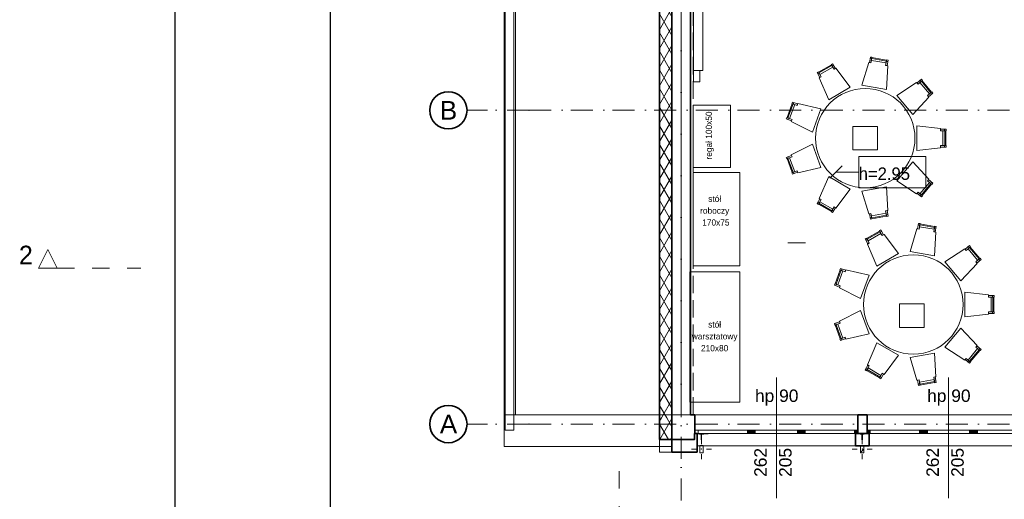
# Model space of a CAD drawing. Header units: millimetres. Extents: x -34676 to 172266, y 39940 to 476087.
# Tile 145 of 256: x 12375 to 28219, y 309384 to 317104. Entities that reach past the tile are written whole.
import ezdxf

# ---------------------------------------------------------------- set-up
doc = ezdxf.new("R2010")
doc.units = ezdxf.units.MM
doc.header["$MEASUREMENT"] = 0
for name, pattern in [('Krawędzie ukryte', [3.912222, 2.822222, -1.09]), ('Kropki i Kreski', [6.702778, 3.527778, -1.763889, 0, -1.411111]), ('Przerywana', [5.644444, 2.822222, -2.822222])]:
    doc.linetypes.add(name, pattern=pattern)
for name, color, linetype in [('#podkład', 252, 'Continuous'), ('- A - ocieplenie', 7, 'Continuous'), ('2D - Ogólne', 7, 'Continuous'), ('2D - Rysunki i Obrazki', 7, 'Continuous'), ('_TABELA', 7, 'Continuous'), ('Konstrukcja - Dach', 7, 'Continuous'), ('Konstrukcja - Przegroda Strukt.', 7, 'Continuous'), ('Konstrukcja - Siatka mod', 7, 'Continuous'), ('Konstrukcja - Stropy', 7, 'Continuous'), ('Konstrukcja - Słupy', 7, 'Continuous'), ('Konstrukcja - Ściany zewnętrzne', 7, 'Continuous'), ('Okna Archicada', 7, 'Continuous'), ('Opisy - Etykiety', 7, 'Continuous'), ('Opisy - Tekst', 7, 'Continuous'), ('Wnętrze - Umeblowanie', 7, 'Continuous'), ('Wykończenie - Ściany', 7, 'Continuous'), ('z JAN', 7, 'Continuous'), ('Znaczniki - Przekroje', 7, 'Continuous'), ('Znaczniki okien Archicada', 7, 'Continuous')]:
    doc.layers.add(name, color=color, linetype=linetype)
doc.styles.add('STYL_AUTOMATYCZNY_1', font='arial.ttf')
doc.styles.add('STYL_AUTOMATYCZNY_5', font='arial.ttf')
doc.styles.add('STYL_AUTOMATYCZNY_6', font='txt')
pattern_1 = [(60, (-208051.03, 604918.21), (-129.90381, 75), []), (120, (-208051.03, 604918.21), (129.90381, 75), [])]

# ---------------------------------------------------------------- blocks, each defined once
blk = doc.blocks.new('ILHKGJHF')
at = {"layer": '- A - ocieplenie', "linetype": 'Continuous', "lineweight": 15}
h = blk.add_hatch(dxfattribs=at)
h.set_pattern_fill('Izolacja_miękka_0003', color=252, style=0, pattern_type=2)
h.set_pattern_definition(pattern_1)
h.paths.add_polyline_path([(22278, 328890), (22278, 316060), (22478, 316060), (22478, 328890)])
h = blk.add_hatch(dxfattribs=at)
h.set_pattern_fill('Izolacja_miękka_0003', color=252, style=0, pattern_type=2)
h.set_pattern_definition(pattern_1)
h.paths.add_polyline_path([(22478, 315710), (22478, 316060), (22278, 316060), (22278, 315710)])
at = {"layer": 'Konstrukcja - Słupy', "linetype": 'Continuous', "lineweight": 0}
h = blk.add_hatch(dxfattribs=at)
h.set_pattern_fill('Stal__1__0003', color=252, style=0, pattern_type=2)
h.set_pattern_definition([(45, (-208051.03, 604918.2), (-159.09903, 159.09903), []), (45, (-208104.06, 604971.24), (-159.09903, 159.09903), [])])
h.paths.add_polyline_path([(25512, 315498), (25567, 315498), (25567, 315618), (25512, 315618)])
at = {"layer": 'Okna Archicada', "linetype": 'Continuous', "lineweight": 13}
for points in [[(23743, 315860), (23693, 315860), (23693, 315810), (23743, 315810)], [(23743, 315810), (23818, 315810), (23818, 315860), (23743, 315860)], [(24573, 315860), (24498, 315860), (24498, 315810), (24573, 315810)], [(24573, 315810), (24623, 315810), (24623, 315860), (24573, 315860)], [(25468, 315860), (25418, 315860), (25418, 315810), (25468, 315810)], [(25618, 315810), (25668, 315810), (25668, 315860), (25618, 315860)], [(26513, 315860), (26463, 315860), (26463, 315810), (26513, 315810)], [(26513, 315810), (26588, 315810), (26588, 315860), (26513, 315860)], [(27343, 315860), (27268, 315860), (27268, 315810), (27343, 315810)], [(27343, 315810), (27393, 315810), (27393, 315860), (27343, 315860)]]:
    blk.add_hatch(color=252, dxfattribs=at).paths.add_polyline_path(points)
at = {"layer": '- A - ocieplenie', "color": 252, "linetype": 'Continuous', "lineweight": 35, "ltscale": 100}
for p, q in [((22883, 315660), (22883, 315810)), ((25433, 315660), (25433, 315810)), ((25653, 315660), (25653, 315810)), ((22478, 315710), (22278, 315710)), ((22278, 315710), (22278, 315710)), ((22478, 315710), (22278, 315710)), ((22883, 315610), (22883, 315660)), ((25433, 315610), (25433, 315660)), ((25653, 315610), (25653, 315660))]:
    blk.add_line(p, q, dxfattribs=at)
at = {"layer": '- A - ocieplenie', "color": 252, "linetype": 'Continuous', "lineweight": 35, "ltscale": 100, "flags": 128}
for points in [[(22278, 328890), (22278, 316060)], [(22478, 316060), (22478, 328890)], [(22278, 316060), (22278, 315710)], [(22478, 315710), (22478, 316060)], [(22843, 315810), (22843, 315710)], [(22883, 315810), (22843, 315810)], [(25653, 315810), (25433, 315810)], [(22278, 315710), (22478, 315710)], [(22843, 315710), (22478, 315710)], [(22478, 315710), (22478, 315510)], [(22883, 315510), (22883, 315610)], [(25433, 315610), (25653, 315610)], [(22478, 315510), (22883, 315510)]]:
    blk.add_lwpolyline(points, dxfattribs=at)
at = {"layer": '- A - ocieplenie', "color": 252, "linetype": 'Continuous', "lineweight": 13, "ltscale": 100, "flags": 128}
blk.add_lwpolyline([(22478, 315510), (22278, 315510), (22278, 315710), (22478, 315710)], close=True, dxfattribs=at)
at = {"layer": '2D - Ogólne', "color": 252, "linetype": 'Przerywana', "lineweight": 13, "ltscale": 100}
for p, q in [((24345, 318875), (24707, 318875)), ((22903, 316110), (22778, 316110))]:
    blk.add_line(p, q, dxfattribs=at)
at = {"layer": '2D - Ogólne', "color": 252, "linetype": 'Continuous', "lineweight": 13, "ltscale": 100}
blk.add_line((20745, 316110), (27935, 316110), dxfattribs=at)
at = {"layer": '2D - Rysunki i Obrazki', "color": 252, "linetype": 'Continuous', "lineweight": 13, "ltscale": 100}
for p, q in [((25788, 320750), (25388, 320750)), ((25388, 320750), (25388, 320374)), ((25788, 320374), (25788, 320750)), ((25388, 320374), (25788, 320374)), ((26539, 317893), (26139, 317893)), ((26139, 317893), (26139, 317516)), ((26539, 317516), (26539, 317893)), ((26139, 317516), (26539, 317516))]:
    blk.add_line(p, q, dxfattribs=at)
at = {"layer": 'Konstrukcja - Dach', "color": 252, "linetype": 'Continuous', "lineweight": 13, "ltscale": 100, "flags": 128}
for points in [[(19778, 316110), (19778, 328590)], [(19961, 316110), (19961, 328590)], [(22478, 328590), (22478, 316110)], [(22478, 328590), (22478, 316110)], [(22478, 316110), (19778, 316110)], [(22478, 316110), (19961, 316110)]]:
    blk.add_lwpolyline(points, dxfattribs=at)
at = {"layer": 'Konstrukcja - Przegroda Strukt.', "color": 252, "linetype": 'Continuous', "lineweight": 13, "ltscale": 100, "flags": 128}
for points in [[(22930, 315797), (22933, 315797), (22948, 315797), (22948, 315707), (22956, 315707), (22956, 315797), (22970, 315797), (22973, 315797), (22984, 315797), (22992, 315802), (23001, 315802), (23002, 315801), (23003, 315802), (23004, 315801), (23005, 315802), (23006, 315801), (23007, 315802), (23008, 315801), (23009, 315802), (23010, 315801), (23011, 315802), (23012, 315801), (23013, 315802), (23014, 315801), (23015, 315802), (23016, 315801), (23017, 315802), (23018, 315801), (23019, 315802), (23020, 315801), (23021, 315802), (23022, 315801), (23023, 315802), (23024, 315801), (23025, 315802), (23026, 315801), (23027, 315802), (23028, 315801), (23029, 315802), (23030, 315801), (23031, 315802), (23032, 315801), (23033, 315802), (23034, 315801), (23035, 315802), (23036, 315801), (23037, 315802), (23038, 315801), (23039, 315802), (23040, 315801), (23041, 315802), (23042, 315801), (23043, 315802), (23044, 315801), (23045, 315802), (23046, 315801), (23047, 315802), (23048, 315801), (23049, 315802), (23050, 315801), (23051, 315802), (23052, 315801), (23053, 315802), (23054, 315801), (23055, 315802), (23056, 315801), (23057, 315802), (23058, 315801), (23059, 315802), (23060, 315801), (23061, 315802), (23062, 315802), (23062, 315810), (22979, 315810), (22979, 315802), (22924, 315802), (22924, 315810), (22842, 315810), (22842, 315802), (22843, 315802), (22844, 315801), (22845, 315802), (22846, 315801), (22847, 315802), (22848, 315801), (22849, 315802), (22850, 315801), (22851, 315802), (22852, 315801), (22853, 315802), (22854, 315801), (22855, 315802), (22856, 315801), (22857, 315802), (22858, 315801), (22859, 315802), (22860, 315801), (22861, 315802), (22862, 315801), (22863, 315802), (22864, 315801), (22865, 315802), (22866, 315801), (22867, 315802), (22868, 315801), (22869, 315802), (22870, 315801), (22871, 315802), (22872, 315801), (22873, 315802), (22874, 315801), (22875, 315802), (22876, 315801), (22877, 315802), (22878, 315801), (22879, 315802), (22880, 315801), (22881, 315802), (22882, 315801), (22883, 315802), (22884, 315801), (22885, 315802), (22886, 315801), (22887, 315802), (22888, 315801), (22889, 315802), (22890, 315801), (22891, 315802), (22892, 315801), (22893, 315802), (22894, 315801), (22895, 315802), (22896, 315801), (22897, 315802), (22898, 315801), (22899, 315802), (22900, 315801), (22901, 315802), (22902, 315801), (22903, 315802), (22912, 315802), (22919, 315797)], [(25517, 315797), (25520, 315797), (25535, 315797), (25535, 315707), (25542, 315707), (25542, 315797), (25557, 315797), (25560, 315797), (25571, 315797), (25579, 315802), (25587, 315802), (25588, 315801), (25589, 315802), (25590, 315801), (25591, 315802), (25592, 315801), (25593, 315802), (25594, 315801), (25595, 315802), (25596, 315801), (25597, 315802), (25598, 315801), (25599, 315802), (25600, 315801), (25601, 315802), (25602, 315801), (25603, 315802), (25604, 315801), (25605, 315802), (25606, 315801), (25607, 315802), (25608, 315801), (25609, 315802), (25610, 315801), (25611, 315802), (25612, 315801), (25613, 315802), (25614, 315801), (25615, 315802), (25616, 315801), (25617, 315802), (25618, 315801), (25619, 315802), (25620, 315801), (25621, 315802), (25622, 315801), (25623, 315802), (25624, 315801), (25625, 315802), (25626, 315801), (25627, 315802), (25628, 315801), (25629, 315802), (25630, 315801), (25631, 315802), (25632, 315801), (25633, 315802), (25634, 315801), (25635, 315802), (25636, 315801), (25637, 315802), (25638, 315801), (25639, 315802), (25640, 315801), (25641, 315802), (25642, 315801), (25643, 315802), (25644, 315801), (25645, 315802), (25646, 315801), (25647, 315802), (25648, 315802), (25648, 315810), (25566, 315810), (25566, 315802), (25511, 315802), (25511, 315810), (25428, 315810), (25428, 315802), (25429, 315802), (25430, 315801), (25431, 315802), (25432, 315801), (25433, 315802), (25434, 315801), (25435, 315802), (25436, 315801), (25437, 315802), (25438, 315801), (25439, 315802), (25440, 315801), (25441, 315802), (25442, 315801), (25443, 315802), (25444, 315801), (25445, 315802), (25446, 315801), (25447, 315802), (25448, 315801), (25449, 315802), (25450, 315801), (25451, 315802), (25452, 315801), (25453, 315802), (25454, 315801), (25455, 315802), (25456, 315801), (25457, 315802), (25458, 315801), (25459, 315802), (25460, 315801), (25461, 315802), (25462, 315801), (25463, 315802), (25464, 315801), (25465, 315802), (25466, 315801), (25467, 315802), (25468, 315801), (25469, 315802), (25470, 315801), (25471, 315802), (25472, 315801), (25473, 315802), (25474, 315801), (25475, 315802), (25476, 315801), (25477, 315802), (25478, 315801), (25479, 315802), (25480, 315801), (25481, 315802), (25482, 315801), (25483, 315802), (25484, 315801), (25485, 315802), (25486, 315801), (25487, 315802), (25488, 315801), (25489, 315802), (25498, 315802), (25506, 315797)]]:
    blk.add_lwpolyline(points, close=True, dxfattribs=at)
at = {"layer": 'Konstrukcja - Siatka mod', "color": 252, "linetype": 'Kropki i Kreski', "lineweight": 13, "ltscale": 100}
for p, q in [((22628, 314732), (22628, 331696)), ((20180, 321010), (19180, 321010)), ((20180, 321010), (49625, 321010)), ((20180, 315960), (19180, 315960)), ((20180, 315960), (49625, 315960))]:
    blk.add_line(p, q, dxfattribs=at)
at = {"layer": 'Konstrukcja - Siatka mod', "color": 252, "linetype": 'Continuous', "lineweight": 35, "ltscale": 100}
for centre in [(18880, 321010), (18880, 315960)]:
    blk.add_circle(centre, 300, dxfattribs=at)
at = {"layer": 'Konstrukcja - Siatka mod', "color": 252, "linetype": 'Kropki i Kreski', "lineweight": 13, "ltscale": 100}
for p in [(20180, 321010), (20180, 321010), (20180, 315960), (20180, 315960)]:
    blk.add_point(p, dxfattribs=at)
at = {"layer": 'Konstrukcja - Stropy', "color": 252, "linetype": 'Continuous', "lineweight": 13, "ltscale": 100}
for p, q in [((22628, 328590), (22628, 316110)), ((22628, 316110), (34298, 316110))]:
    blk.add_line(p, q, dxfattribs=at)
at = {"layer": 'Konstrukcja - Słupy', "color": 252, "linetype": 'Continuous', "lineweight": 13, "ltscale": 100}
for p, q in [((22953, 315638), (22953, 315718)), ((25539, 315638), (25539, 315718)), ((22873, 315558), (22793, 315558)), ((22953, 315478), (22953, 315398)), ((23033, 315558), (23113, 315558)), ((25459, 315558), (25379, 315558)), ((25539, 315478), (25539, 315398)), ((25619, 315558), (25699, 315558))]:
    blk.add_line(p, q, dxfattribs=at)
at = {"layer": 'Konstrukcja - Słupy', "color": 252, "linetype": 'Continuous', "lineweight": 13, "ltscale": 100, "flags": 128}
for points in [[(22478, 315858), (22478, 315810)], [(22478, 315810), (22478, 315708), (22843, 315708), (22843, 315810)]]:
    blk.add_lwpolyline(points, dxfattribs=at)
for points in [[(22925, 315498), (22980, 315498), (22980, 315618), (22925, 315618)], [(25512, 315498), (25567, 315498), (25567, 315618), (25512, 315618)]]:
    blk.add_lwpolyline(points, close=True, dxfattribs=at)
at = {"layer": 'Konstrukcja - Słupy', "color": 252, "linetype": 'Continuous', "lineweight": 13, "ltscale": 100}
for p in [(22953, 315558), (25539, 315558)]:
    blk.add_point(p, dxfattribs=at)
at = {"layer": 'Konstrukcja - Ściany zewnętrzne', "color": 252, "linetype": 'Continuous', "lineweight": 35, "ltscale": 100}
for p, q in [((22848, 315860), (22848, 316110)), ((25468, 315860), (25468, 316110)), ((25618, 315860), (25618, 316110)), ((22848, 315810), (22848, 315860)), ((25468, 315810), (25468, 315860)), ((25618, 315810), (25618, 315860))]:
    blk.add_line(p, q, dxfattribs=at)
at = {"layer": 'Konstrukcja - Ściany zewnętrzne', "color": 252, "linetype": 'Continuous', "lineweight": 35, "ltscale": 100, "flags": 128}
for points in [[(22478, 328890), (22478, 315858)], [(22778, 316110), (22778, 328590)], [(22848, 316110), (22778, 316110)], [(25618, 316110), (25468, 316110)], [(22843, 315810), (22848, 315810)], [(25468, 315810), (25618, 315810)]]:
    blk.add_lwpolyline(points, dxfattribs=at)
at = {"layer": 'Okna Archicada', "color": 252, "linetype": 'Continuous', "lineweight": 13, "ltscale": 100}
for p, q in [((25468, 316110), (22848, 316110)), ((28238, 316110), (25618, 316110)), ((22898, 315860), (22848, 315860)), ((25468, 315810), (22848, 315810)), ((22848, 315810), (22898, 315810)), ((25433, 315810), (22883, 315810)), ((22898, 315810), (22898, 315860)), ((23693, 315860), (22898, 315860)), ((22898, 315810), (23693, 315810)), ((23743, 315860), (23693, 315860)), ((23693, 315860), (23693, 315810)), ((23693, 315810), (23743, 315810)), ((23818, 315860), (23743, 315860)), ((23743, 315810), (23818, 315810)), ((23818, 315810), (23818, 315860)), ((24498, 315860), (23818, 315860)), ((23818, 315810), (24498, 315810)), ((24573, 315860), (24498, 315860)), ((24498, 315860), (24498, 315810)), ((24498, 315810), (24573, 315810)), ((24623, 315860), (24573, 315860)), ((24573, 315810), (24623, 315810)), ((24623, 315810), (24623, 315860)), ((25418, 315860), (24623, 315860)), ((24623, 315810), (25418, 315810)), ((25468, 315860), (25418, 315860)), ((25418, 315860), (25418, 315810)), ((25418, 315810), (25468, 315810)), ((25668, 315860), (25618, 315860)), ((28238, 315810), (25618, 315810)), ((25618, 315810), (25668, 315810)), ((28203, 315810), (25653, 315810)), ((25668, 315810), (25668, 315860)), ((26463, 315860), (25668, 315860)), ((25668, 315810), (26463, 315810)), ((26513, 315860), (26463, 315860)), ((26463, 315860), (26463, 315810)), ((26463, 315810), (26513, 315810)), ((26588, 315860), (26513, 315860)), ((26513, 315810), (26588, 315810)), ((26588, 315810), (26588, 315860)), ((27268, 315860), (26588, 315860)), ((26588, 315810), (27268, 315810)), ((27343, 315860), (27268, 315860)), ((27268, 315860), (27268, 315810)), ((27268, 315810), (27343, 315810)), ((27393, 315860), (27343, 315860)), ((27343, 315810), (27393, 315810)), ((27393, 315810), (27393, 315860)), ((28188, 315860), (27393, 315860)), ((27393, 315810), (28188, 315810)), ((25433, 315610), (22883, 315610)), ((28203, 315610), (25653, 315610))]:
    blk.add_line(p, q, dxfattribs=at)
at = {"layer": 'Okna Archicada', "color": 252, "linetype": 'Continuous', "lineweight": 35, "ltscale": 100}
for p, q in [((22848, 315860), (22848, 316110)), ((25468, 315860), (25468, 316110)), ((25618, 315860), (25618, 316110)), ((22848, 315810), (22848, 315860)), ((22848, 315810), (22848, 315860)), ((22883, 315660), (22883, 315810)), ((25433, 315660), (25433, 315810)), ((25468, 315810), (25468, 315860)), ((25468, 315810), (25468, 315860)), ((25618, 315810), (25618, 315860)), ((25618, 315810), (25618, 315860)), ((25653, 315660), (25653, 315810)), ((22883, 315610), (22883, 315660)), ((25433, 315610), (25433, 315660)), ((25653, 315610), (25653, 315660))]:
    blk.add_line(p, q, dxfattribs=at)
at = {"layer": 'Opisy - Etykiety', "color": 252, "linetype": 'Continuous', "lineweight": 13, "ltscale": 100}
for p, q in [((26565, 320269), (25483, 320269)), ((25483, 320269), (25483, 319763)), ((26565, 319763), (26565, 320269)), ((25219, 320116), (25019, 319916)), ((25119, 320016), (25483, 320016)), ((25483, 319763), (26565, 319763))]:
    blk.add_line(p, q, dxfattribs=at)
at = {"layer": 'Wnętrze - Umeblowanie', "color": 252, "linetype": 'Continuous', "lineweight": 13, "ltscale": 100}
for p, q in [((25667, 321843), (25691, 321838)), ((25692, 321843), (25928, 321802)), ((25952, 321793), (25927, 321797)), ((24844, 321611), (25051, 321730)), ((25076, 321739), (25054, 321726)), ((24825, 321594), (24847, 321606)), ((26471, 321492), (26487, 321473)), ((26491, 321477), (26645, 321293)), ((26657, 321271), (26641, 321290)), ((24344, 320887), (24426, 321112)), ((24439, 321134), (24431, 321111)), ((24340, 320862), (24349, 320886)), ((26863, 320707), (26863, 320682)), ((26868, 320682), (26868, 320442)), ((26863, 320417), (26863, 320442)), ((24340, 320262), (24349, 320238)), ((24426, 320012), (24344, 320237)), ((24439, 319990), (24431, 320014)), ((26645, 319831), (26491, 319648)), ((26657, 319853), (26641, 319834)), ((26471, 319632), (26487, 319651)), ((24825, 319530), (24847, 319518)), ((25051, 319394), (24844, 319513)), ((25076, 319386), (25054, 319398)), ((25667, 319281), (25691, 319286)), ((25928, 319322), (25692, 319281)), ((25952, 319332), (25927, 319327)), ((26441, 319166), (26466, 319162)), ((26467, 319167), (26703, 319125)), ((26726, 319116), (26702, 319120)), ((25619, 318934), (25826, 319054)), ((25850, 319062), (25829, 319050)), ((25600, 318917), (25621, 318930)), ((27246, 318816), (27262, 318797)), ((27266, 318800), (27420, 318617)), ((27432, 318594), (27416, 318613)), ((25119, 318211), (25201, 318436)), ((25214, 318458), (25205, 318434)), ((25115, 318186), (25123, 318209)), ((27637, 318030), (27637, 318005)), ((27642, 318005), (27642, 317766)), ((27637, 317741), (27637, 317766)), ((25115, 317585), (25123, 317562)), ((25201, 317335), (25119, 317560)), ((25214, 317313), (25205, 317337)), ((27420, 317154), (27266, 316971)), ((27432, 317177), (27416, 317158)), ((27246, 316955), (27262, 316974)), ((25600, 316854), (25621, 316841)), ((25826, 316717), (25619, 316837)), ((25850, 316709), (25829, 316721)), ((26441, 316605), (26466, 316609)), ((26703, 316646), (26467, 316604)), ((26726, 316655), (26702, 316651))]:
    blk.add_line(p, q, dxfattribs=at)
at = {"layer": 'Wnętrze - Umeblowanie', "color": 252, "linetype": 'Continuous', "lineweight": 13, "ltscale": 100, "flags": 128}
for points in [[(22975, 321651), (22975, 323581), (22825, 323581), (22825, 321651)], [(25535, 321414), (25929, 321345), (25950, 321727), (25916, 321733), (25923, 321772), (25687, 321814), (25680, 321774), (25645, 321781)], [(25655, 321779), (25680, 321774), (25696, 321863), (25671, 321867)], [(25687, 321814), (25923, 321772), (25930, 321817), (25695, 321858)], [(25940, 321729), (25916, 321733), (25931, 321822), (25956, 321817)], [(22825, 321651), (22825, 321471), (22925, 321471), (22925, 321651)], [(24857, 321538), (24879, 321550), (24834, 321628), (24812, 321616)], [(24859, 321585), (25066, 321704), (25044, 321743), (24837, 321624)], [(25000, 321181), (25346, 321381), (25117, 321687), (25086, 321670), (25066, 321704), (24859, 321585), (24879, 321550), (24849, 321533)], [(25108, 321682), (25086, 321670), (25041, 321748), (25063, 321760)], [(26422, 321451), (26438, 321432), (26507, 321489), (26491, 321509)], [(26468, 321457), (26622, 321274), (26657, 321303), (26503, 321486)], [(26095, 321249), (26352, 320942), (26614, 321221), (26592, 321248), (26622, 321274), (26468, 321457), (26438, 321432), (26415, 321458)], [(26608, 321229), (26592, 321248), (26661, 321306), (26677, 321287)], [(23420, 320091), (23420, 321091), (22820, 321091), (22820, 320091)], [(24372, 320877), (24454, 321102), (24412, 321117), (24330, 320893)], [(24739, 320658), (24876, 321034), (24504, 321121), (24492, 321088), (24454, 321102), (24372, 320877), (24410, 320863), (24398, 320830)], [(24500, 321112), (24492, 321088), (24407, 321119), (24416, 321143)], [(24401, 320840), (24410, 320863), (24325, 320894), (24317, 320871)], [(26418, 320762), (26418, 320362), (26798, 320407), (26798, 320442), (26838, 320442), (26838, 320682), (26798, 320682), (26798, 320717)], [(26798, 320707), (26798, 320682), (26888, 320682), (26888, 320707)], [(26838, 320682), (26838, 320442), (26883, 320442), (26883, 320682)], [(24876, 320090), (24739, 320466), (24398, 320294), (24410, 320261), (24372, 320247), (24454, 320022), (24492, 320036), (24504, 320003)], [(26798, 320417), (26798, 320442), (26888, 320442), (26888, 320417)], [(24401, 320284), (24410, 320261), (24325, 320230), (24317, 320253)], [(24454, 320022), (24372, 320247), (24330, 320232), (24412, 320007)], [(26352, 320182), (26095, 319875), (26415, 319666), (26438, 319693), (26468, 319667), (26622, 319850), (26592, 319876), (26614, 319903)], [(23568, 318507), (23568, 320007), (22818, 320007), (22818, 318507)], [(24500, 320012), (24492, 320036), (24407, 320005), (24416, 319981)], [(25346, 319743), (25000, 319943), (24849, 319592), (24879, 319574), (24859, 319539), (25066, 319420), (25086, 319454), (25117, 319437)], [(26608, 319895), (26592, 319876), (26661, 319818), (26677, 319837)], [(25929, 319779), (25535, 319710), (25645, 319344), (25680, 319350), (25687, 319310), (25923, 319352), (25916, 319391), (25950, 319397)], [(26622, 319850), (26468, 319667), (26503, 319638), (26657, 319821)], [(24857, 319587), (24879, 319574), (24834, 319496), (24812, 319509)], [(26422, 319673), (26438, 319693), (26507, 319635), (26491, 319616)], [(25066, 319420), (24859, 319539), (24837, 319500), (25044, 319381)], [(25108, 319442), (25086, 319454), (25041, 319376), (25063, 319364)], [(25655, 319345), (25680, 319350), (25696, 319261), (25671, 319257)], [(25923, 319352), (25687, 319310), (25695, 319266), (25930, 319308)], [(25940, 319396), (25916, 319391), (25931, 319303), (25956, 319307)], [(26310, 318738), (26704, 318668), (26725, 319050), (26690, 319056), (26697, 319096), (26462, 319137), (26455, 319098), (26420, 319104)], [(26430, 319102), (26455, 319098), (26470, 319187), (26446, 319191)], [(26462, 319137), (26697, 319096), (26705, 319140), (26469, 319182)], [(26715, 319052), (26690, 319056), (26706, 319145), (26731, 319141)], [(25632, 318861), (25654, 318874), (25609, 318951), (25587, 318939)], [(25634, 318908), (25841, 319028), (25819, 319067), (25611, 318947)], [(25774, 318504), (26121, 318704), (25891, 319011), (25861, 318993), (25841, 319028), (25634, 318908), (25654, 318874), (25623, 318856)], [(25883, 319006), (25861, 318993), (25816, 319071), (25838, 319084)], [(26870, 318572), (27127, 318266), (27389, 318545), (27366, 318572), (27397, 318597), (27243, 318781), (27212, 318755), (27190, 318782)], [(27196, 318774), (27212, 318755), (27281, 318813), (27265, 318832)], [(27243, 318781), (27397, 318597), (27431, 318626), (27278, 318810)], [(27382, 318552), (27366, 318572), (27435, 318629), (27451, 318610)], [(25275, 318435), (25266, 318412), (25182, 318443), (25190, 318466)], [(23568, 316312), (23568, 318412), (22768, 318412), (22768, 316312)], [(25147, 318201), (25229, 318425), (25186, 318441), (25105, 318216)], [(25514, 317981), (25651, 318357), (25278, 318445), (25266, 318412), (25229, 318425), (25147, 318201), (25184, 318187), (25172, 318154)], [(25176, 318163), (25184, 318187), (25100, 318218), (25091, 318194)], [(27192, 318085), (27192, 317685), (27572, 317731), (27572, 317766), (27612, 317766), (27612, 318005), (27572, 318005), (27572, 318040)], [(27572, 318030), (27572, 318005), (27662, 318005), (27662, 318030)], [(27612, 318005), (27612, 317766), (27657, 317766), (27657, 318005)], [(25651, 317414), (25514, 317790), (25172, 317617), (25184, 317584), (25147, 317570), (25229, 317345), (25266, 317359), (25278, 317326)], [(27572, 317741), (27572, 317766), (27662, 317766), (27662, 317741)], [(25176, 317608), (25184, 317584), (25100, 317553), (25091, 317577)], [(25229, 317345), (25147, 317570), (25105, 317555), (25186, 317330)], [(25275, 317336), (25266, 317359), (25182, 317328), (25190, 317305)], [(27127, 317505), (26870, 317199), (27190, 316989), (27212, 317016), (27243, 316990), (27397, 317174), (27366, 317199), (27389, 317226)], [(26121, 317067), (25774, 317267), (25623, 316915), (25654, 316897), (25634, 316863), (25841, 316743), (25861, 316778), (25891, 316760)], [(27382, 317219), (27366, 317199), (27435, 317142), (27451, 317161)], [(26704, 317103), (26310, 317033), (26420, 316667), (26455, 316673), (26462, 316634), (26697, 316675), (26690, 316715), (26725, 316721)], [(27397, 317174), (27243, 316990), (27278, 316961), (27431, 317145)], [(25632, 316910), (25654, 316897), (25609, 316819), (25587, 316832)], [(27196, 316997), (27212, 317016), (27281, 316958), (27265, 316939)], [(25841, 316743), (25634, 316863), (25611, 316824), (25819, 316704)], [(25883, 316765), (25861, 316778), (25816, 316700), (25838, 316687)], [(26715, 316719), (26690, 316715), (26706, 316626), (26731, 316630)], [(26430, 316669), (26455, 316673), (26470, 316584), (26446, 316580)], [(26697, 316675), (26462, 316634), (26469, 316589), (26705, 316631)]]:
    blk.add_lwpolyline(points, close=True, dxfattribs=at)
for points in [[(24788, 320562, 1), (26388, 320562, 1)], [(25562, 317885, 1), (27162, 317885, 1)]]:
    blk.add_lwpolyline(points, format="xyb", close=True, dxfattribs=at)
at = {"layer": 'Wykończenie - Ściany', "color": 252, "linetype": 'Continuous', "lineweight": 20, "ltscale": 100, "flags": 128}
blk.add_lwpolyline([(19793, 315860), (19793, 330573), (19933, 330573), (19933, 315860)], close=True, dxfattribs=at)
at = {"layer": 'z JAN', "color": 252, "linetype": 'Continuous', "lineweight": 13, "ltscale": 100, "flags": 128}
blk.add_lwpolyline([(19778, 315599), (22478, 315599), (22478, 330390), (22178, 330390), (22178, 330260), (20287, 330260), (20287, 330390), (19778, 330390), (19778, 328890)], close=True, dxfattribs=at)
at = {"layer": 'z JAN', "color": 252, "linetype": 'Krawędzie ukryte', "lineweight": 13, "ltscale": 100, "flags": 128}
blk.add_lwpolyline([(22778, 328590), (22778, 316110), (22818, 316110), (22818, 328590)], close=True, dxfattribs=at)
at = {"layer": 'Znaczniki - Przekroje', "color": 252, "linetype": 'Przerywana', "lineweight": 13, "ltscale": 100}
for p, q in [((12583, 318471), (13933, 318471)), ((21629, 315203), (21629, 313853))]:
    blk.add_line(p, q, dxfattribs=at)
at = {"layer": 'Znaczniki - Przekroje', "color": 252, "linetype": 'Continuous', "lineweight": 13, "ltscale": 100, "flags": 128}
blk.add_lwpolyline([(12283, 318471), (12583, 318471), (12433, 318771)], close=True, dxfattribs=at)
at = {"layer": 'Znaczniki okien Archicada', "color": 252, "linetype": 'Continuous', "lineweight": 13, "ltscale": 100}
for p, q in [((24158, 314768), (24158, 316710)), ((26928, 314768), (26928, 316710))]:
    blk.add_line(p, q, dxfattribs=at)
at = {"layer": 'Konstrukcja - Siatka mod', "color": 252, "linetype": 'Continuous', "lineweight": 13, "char_height": 300, "attachment_point": 1, "style": 'STYL_AUTOMATYCZNY_1'}
for s, insert in [('\\A1;{\\pql;\\pt0;\\fArial|b0|i0|c238|p0;\\W1.000000;B}', (18743, 321160)), ('\\A1;{\\pql;\\pt0;\\fArial|b0|i0|c238|p0;\\W1.000000;A}', (18743, 316110))]:
    blk.add_mtext(s, dxfattribs=dict(at, insert=insert))
at = {"layer": 'Opisy - Etykiety', "color": 252, "linetype": 'Continuous', "lineweight": 13, "insert": (25483, 319989), "char_height": 200.01, "attachment_point": 4, "style": 'STYL_AUTOMATYCZNY_5'}
blk.add_mtext('\\A1;{\\pql;\\fGeneva|b0|i0|c0|p0;\\W1.000000;h=\\fGeneva CE|b0|i0|c0|p0;\\H0.999967x;\\W1.000000;2.95}', dxfattribs=at)
at = {"layer": 'Opisy - Tekst', "color": 252, "linetype": 'Continuous', "lineweight": 13, "insert": (23021, 320605), "char_height": 100, "attachment_point": 2, "rotation": 90, "style": 'STYL_AUTOMATYCZNY_6'}
blk.add_mtext('\\A1;{\\pqc;\\fGeneva CE|b0|i0|c0|p0;\\W1.000000;regał 100x\\fGeneva CE|b0|i0|c0|p0;\\W1.000000;5\\fGeneva CE|b0|i0|c0|p0;\\W1.000000;0}', dxfattribs=at)
at = {"layer": 'Opisy - Tekst', "color": 252, "linetype": 'Continuous', "lineweight": 13, "char_height": 100, "attachment_point": 2, "line_spacing_factor": 1.143142, "style": 'STYL_AUTOMATYCZNY_6'}
for s, insert in [('\\A1;{\\pqc;\\fGeneva CE|b0|i0|c0|p0;\\W1.000000;stół\\P\\pqc;\\fGeneva CE|b0|i0|c0|p0;\\W1.000000;roboczy\\P\\pqc;\\fGeneva CE|b0|i0|c0|p0;\\W1.000000; 170x75 }', (23166, 319636)), ('\\A1;{\\pqc;\\fGeneva CE|b0|i0|c0|p0;\\W1.000000;stół\\P\\pqc;\\fGeneva CE|b0|i0|c0|p0;\\W1.000000;warsztatowy\\P\\pqc;\\fGeneva CE|b0|i0|c0|p0;\\W1.000000;210x80}', (23165, 317613))]:
    blk.add_mtext(s, dxfattribs=dict(at, insert=insert))
at = {"layer": 'Znaczniki - Przekroje', "color": 252, "linetype": 'Continuous', "lineweight": 13, "insert": (12193, 318531), "char_height": 300, "attachment_point": 9, "style": 'STYL_AUTOMATYCZNY_6'}
blk.add_mtext('\\A1;{\\pqr;\\pt0;\\fGeneva CE|b0|i0|c0|p0;\\W1.000000;2}', dxfattribs=at)
at = {"layer": 'Znaczniki okien Archicada', "color": 252, "linetype": 'Continuous', "lineweight": 15, "char_height": 200, "attachment_point": 7, "style": 'STYL_AUTOMATYCZNY_1'}
for insert in [(23814, 316256), (26584, 316256)]:
    blk.add_mtext('\\A1;{\\pql;\\pt0;\\fArial|b0|i0|c238|p0;\\W1.000000;hp 90\\fArial|b0|i0|c238|p0;\\W1.000000;\\A1{\\H.66x;\\S^  ;}\\fArial|b0|i0|c238|p0;\\W1.000000;\\fArial|b0|i0|c238|p0;\\W1.000000;}', dxfattribs=dict(at, insert=insert))
at = {"layer": 'Znaczniki okien Archicada', "color": 252, "linetype": 'Continuous', "lineweight": 15, "char_height": 200, "attachment_point": 7, "rotation": 90, "style": 'STYL_AUTOMATYCZNY_1'}
for s, insert in [('\\A1;{\\pql;\\pt0;\\fArial|b0|i0|c238|p0;\\W1.000000;262\\fArial|b0|i0|c238|p0;\\W1.000000;\\A1{\\H.66x;\\S^  ;}\\fArial|b0|i0|c238|p0;\\W1.000000;\\fArial|b0|i0|c238|p0;\\W1.000000;}', (24061, 315110)), ('\\A1;{\\pql;\\pt0;\\fArial|b0|i0|c238|p0;\\W1.000000;205\\fArial|b0|i0|c238|p0;\\W1.000000;\\A1{\\H.66x;\\S^  ;}\\fArial|b0|i0|c238|p0;\\W1.000000;\\fArial|b0|i0|c238|p0;\\W1.000000;}', (24461, 315110)), ('\\A1;{\\pql;\\pt0;\\fArial|b0|i0|c238|p0;\\W1.000000;262\\fArial|b0|i0|c238|p0;\\W1.000000;\\A1{\\H.66x;\\S^  ;}\\fArial|b0|i0|c238|p0;\\W1.000000;\\fArial|b0|i0|c238|p0;\\W1.000000;}', (26831, 315110)), ('\\A1;{\\pql;\\pt0;\\fArial|b0|i0|c238|p0;\\W1.000000;205\\fArial|b0|i0|c238|p0;\\W1.000000;\\A1{\\H.66x;\\S^  ;}\\fArial|b0|i0|c238|p0;\\W1.000000;\\fArial|b0|i0|c238|p0;\\W1.000000;}', (27231, 315110))]:
    blk.add_mtext(s, dxfattribs=dict(at, insert=insert))

msp = doc.modelspace()

# ---------------------------------------------------------------- hatches: boundary and pattern name
at = {"layer": '- A - ocieplenie', "linetype": 'Continuous', "lineweight": 15}
h = msp.add_hatch(dxfattribs=at)
h.set_pattern_fill('Izolacja_miękka_0003', color=8, style=0, pattern_type=2)
h.set_pattern_definition(pattern_1)
h.paths.add_polyline_path([(25473, 315810), (25473, 315910), (25433, 315910), (25433, 315810)])
h = msp.add_hatch(dxfattribs=at)
h.set_pattern_fill('Izolacja_miękka_0003', color=8, style=0, pattern_type=2)
h.set_pattern_definition(pattern_1)
h.paths.add_polyline_path([(25653, 315810), (25653, 315910), (25613, 315910), (25613, 315810)])

# ---------------------------------------------------------------- linework, layer by layer
at = {"layer": '_TABELA', "color": 7}
msp.add_lwpolyline([(14869, 328677), (56869, 328677), (14869, 328677), (14869, 298977), (56869, 298977), (56869, 328677)], dxfattribs=at)
msp.add_lwpolyline([(56269, 328067), (17369, 328067), (17369, 299587), (56269, 299587)], close=True, dxfattribs=at)

# ---------------------------------------------------------------- block references
at = {"layer": '#podkład'}
msp.add_blockref('ILHKGJHF', (393, -5365), dxfattribs=at)

doc.saveas('drawing.dxf')
